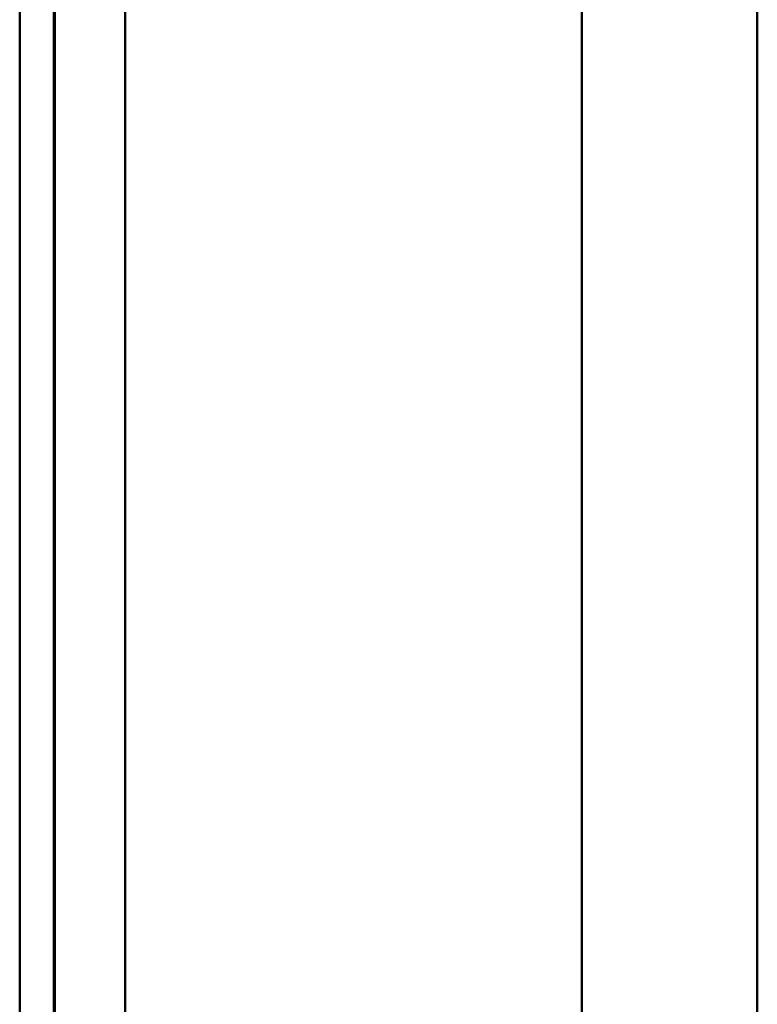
# Model space of a CAD drawing. Header units: millimetres. Extents: x 20 to 833, y 20 to 574.
# Tile 16 of 27: x 409 to 430, y 423 to 451. Entities that reach past the tile are written whole.
import ezdxf

# ---------------------------------------------------------------- set-up
doc = ezdxf.new("R2010")
doc.units = ezdxf.units.MM
doc.header["$LTSCALE"] = 2
doc.layers.add('Sichtbare Kanten(DIN)', color=7, linetype='Continuous', lineweight=50)
doc.layers.add('Sichtbare tangentiale Kanten(DIN)', color=7, linetype='Continuous', lineweight=50)

msp = doc.modelspace()

# ---------------------------------------------------------------- linework, layer by layer
at = {"layer": 'Sichtbare Kanten(DIN)'}
for p, q in [((409.3325, 289.7048), (409.3325, 481.136)), ((410.3025, 481.136), (410.3025, 289.7048)), ((410.3325, 481.1361), (410.3325, 289.7047)), ((430.3325, 290.7047), (430.3325, 480.1361))]:
    msp.add_line(p, q, dxfattribs=at)
at = {"layer": 'Sichtbare tangentiale Kanten(DIN)'}
for p, q in [((412.3325, 480.136), (412.3325, 290.7048)), ((425.3325, 290.7048), (425.3325, 480.136))]:
    msp.add_line(p, q, dxfattribs=at)

doc.saveas('drawing.dxf')
